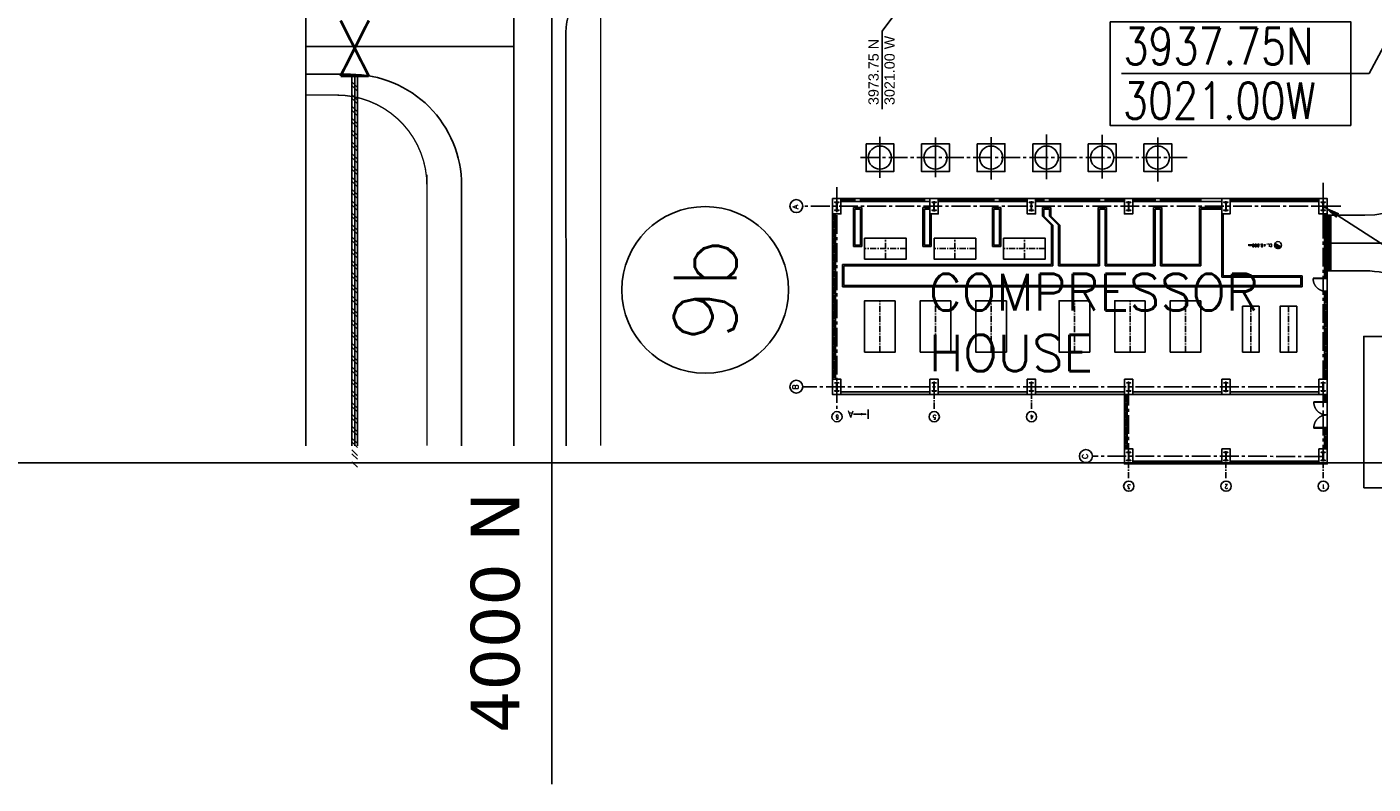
# Model space of a CAD drawing. Header units: inches. Extents: x 0 to 1544102, y 0 to 23144100.
# Tile 173 of 184: x 1095409 to 1192287, y 633731 to 688229. Entities that reach past the tile are written whole.
import ezdxf
from ezdxf.enums import TextEntityAlignment as Align

# ---------------------------------------------------------------- set-up
doc = ezdxf.new("R2010")
doc.units = ezdxf.units.IN
doc.header["$LTSCALE"] = 1800
doc.header["$MEASUREMENT"] = 0
for name, pattern in [('CENTER', [2, 1.25, -0.25, 0.25, -0.25]), ('CENTER2', [1.125, 0.75, -0.125, 0.125, -0.125]), ('CENTRE', [1.5, 0.75, -0.25, 0.25, -0.25]), ('CONTINOUS', [0])]:
    doc.linetypes.add(name, pattern=pattern)
doc.layers.get('0').update_dxf_attribs({"color": 253})
for name, color, linetype in [('1', 7, 'Continuous'), ('Road', 3, 'Continuous'), ('ROAD BOP', 40, 'Continuous'), ('Road Sides', 11, 'Continuous')]:
    doc.layers.add(name, color=color, linetype=linetype)
doc.layers.add('WALL', color=6, linetype='Continuous', lineweight=18)
doc.styles.add('ARIAL', font='arial.ttf')
doc.styles.add('ROMANS', font='romans.shx')
doc.styles.add('ROMANT', font='romant')
doc.styles.get("Standard").update_dxf_attribs({"font": 'arial.ttf'})
doc.styles.add('style2', font='romant.shx', dxfattribs={"height": 1000})
doc.dimstyles.new('Diagonal_-_2_5mm_Arial_2', dxfattribs={"dimscale": 304.8, "dimtxt": 245.883234, "dimasz": 0.984252, "dimexe": 0.787402, "dimexo": 0.492126, "dimgap": 0.574147, "dimtad": 1, "dimdec": 0, "dimzin": 0, "dimdsep": 46, "dimtxsty": 'ARIAL', "dimblk1": 'OBLIQUE', "dimblk2": 'OBLIQUE', "dimsah": 1, "dimcen": 0.09, "dimdle": 0.787402, "dimclrd": 256, "dimclre": 256, "dimazin": 0, "dimtfac": 1, "dimtdec": 0, "dimtix": 1, "dimtmove": 0, "dimatfit": 3, "dimfxl": 1, "dimtvp": 1, "dimtolj": 1, "dimtzin": 0, "dimarcsym": 2})
doc.dimstyles.new('SSS', dxfattribs={"dimscale": 100, "dimtxt": 2.5, "dimasz": 3, "dimexe": 0.5, "dimexo": 0.5, "dimgap": 1, "dimtad": 1, "dimdec": 0, "dimdsep": 46, "dimtxsty": 'ROMANS', "dimcen": 4, "dimdle": 1.5, "dimclrd": 1, "dimclre": 1, "dimclrt": 3, "dimadec": 0, "dimazin": 0, "dimtfac": 0.2, "dimtdec": 0, "dimtix": 1, "dimtmove": 0, "dimatfit": 3, "dimfxl": 1, "dimtolj": 1, "dimtzin": 0, "dimarcsym": 0})
pattern_1 = [(90, (-4852992.37, 4308589.59), (-125, 8e-15), []), (180, (-4852992.37, 4308589.6), (-3e-14, -250), [125, -125]), (180, (-4852992.37, 4308714.6), (-3e-14, -250), [-125, 125])]

# ---------------------------------------------------------------- blocks, each defined once
blk = doc.blocks.new('_Oblique')
at = {"color": 0, "linetype": 'ByBlock', "lineweight": -2}
blk.add_line((-0.5, -0.5), (0.5, 0.5), dxfattribs=at)
blk = doc.blocks.new('A$C4A43794D')
at = {"linetype": 'Continuous'}
h = blk.add_hatch(color=1, dxfattribs=at)
h.paths.add_polyline_path([(300, 850), (150, 850), (150, 830), (288, 830), (288, 270), (150, 270), (150, 250), (300, 250)])
h.paths.add_polyline_path([(450, 850), (300, 850), (300, 250), (450, 250), (450, 270), (313, 270), (313, 830), (450, 830)])
at = {"color": 1}
blk.add_line((300, 174), (300, 921), dxfattribs=at)
at = {"color": 1, "linetype": 'Continuous'}
blk.add_lwpolyline([(0, 0), (600, 0), (600, 1100), (0, 1100)], close=True, dxfattribs=at)
for points in [[(313, 830), (450, 830), (450, 850), (150, 850), (150, 830), (288, 830)], [(288, 270), (150, 270), (150, 250), (450, 250), (450, 270), (313, 270)], [(288, 830), (288, 270)], [(313, 270), (313, 830)]]:
    blk.add_lwpolyline(points, dxfattribs=at)
blk = doc.blocks.new('COMPRESSOR HOUSE')
at = {"linetype": 'Continuous', "ltscale": 0.2}
h = blk.add_hatch(dxfattribs=at)
h.set_pattern_fill('BRICK', color=256, scale=500, angle=90)
h.set_pattern_definition(pattern_1)
h.paths.add_polyline_path([(-5030758, 4225074), (-5030758, 4225274), (-5042658, 4225274), (-5042658, 4225074)])
h = blk.add_hatch(dxfattribs=at)
h.set_pattern_fill('BRICK', color=256, scale=500, angle=90)
h.set_pattern_definition(pattern_1)
h.paths.add_polyline_path([(-5043758, 4196674), (-5043758, 4190274), (-5043558, 4190274), (-5043558, 4196674)])
h.paths.add_polyline_path([(-5043758, 4203674), (-5043758, 4197274), (-5043558, 4197274), (-5043558, 4203674)])
h.paths.add_polyline_path([(-5043758, 4210674), (-5043758, 4204274), (-5043558, 4204274), (-5043558, 4210674)])
h.paths.add_polyline_path([(-5043758, 4217674), (-5043758, 4211274), (-5043558, 4211274), (-5043558, 4217674)])
h.paths.add_polyline_path([(-5043758, 4224674), (-5043758, 4218274), (-5043558, 4218274), (-5043558, 4224674)])
h = blk.add_hatch(dxfattribs=at)
h.set_pattern_fill('BRICK', color=256, scale=500, angle=90)
h.set_pattern_definition(pattern_1)
h.paths.add_polyline_path([(-5029858, 4218674), (-5029658, 4218674), (-5029658, 4223274), (-5029858, 4223274)])
h.paths.add_polyline_path([(-5029658, 4224674), (-5029858, 4224674), (-5029858, 4223674), (-5029658, 4223674)])
h = blk.add_hatch(dxfattribs=at)
h.set_pattern_fill('BRICK', color=256, scale=500, angle=90)
h.set_pattern_definition(pattern_1)
h.paths.add_polyline_path([(-5029658, 4209674), (-5029858, 4209674), (-5029858, 4206074), (-5029658, 4206074)])
h.paths.add_polyline_path([(-5029658, 4210674), (-5029858, 4210674), (-5029858, 4210074), (-5029658, 4210074)])
h.paths.add_polyline_path([(-5029658, 4213274), (-5029858, 4213274), (-5029858, 4211274), (-5029658, 4211274)])
h.paths.add_polyline_path([(-5029858, 4213674), (-5029658, 4213674), (-5029658, 4217674), (-5029858, 4217674)])
h = blk.add_hatch(dxfattribs=at)
h.set_pattern_fill('BRICK', color=256, scale=500, angle=90)
h.set_pattern_definition(pattern_1)
h.paths.add_polyline_path([(-5029858, 4201674), (-5029858, 4198774), (-5029658, 4198774), (-5029658, 4201674)])
h.paths.add_polyline_path([(-5029858, 4203674), (-5029858, 4202074), (-5029658, 4202074), (-5029658, 4203674)])
h.paths.add_polyline_path([(-5029858, 4205674), (-5029858, 4204274), (-5029658, 4204274), (-5029658, 4205674)])
h = blk.add_hatch(dxfattribs=at)
h.set_pattern_fill('BRICK', color=256, scale=500, angle=90)
h.set_pattern_definition(pattern_1)
h.paths.add_polyline_path([(-5048758, 4196674), (-5048758, 4190274), (-5048558, 4190274), (-5048558, 4196674)])
h.paths.add_polyline_path([(-5048758, 4203674), (-5048758, 4197274), (-5048558, 4197274), (-5048558, 4203674)])
h = blk.add_hatch(dxfattribs=at)
h.set_pattern_fill('BRICK', color=256, scale=500, angle=90)
h.set_pattern_definition(pattern_1)
h.paths.add_polyline_path([(-5047658, 4204274), (-5047658, 4204074), (-5043758, 4204074), (-5043758, 4204274)])
h = blk.add_hatch(dxfattribs=at)
h.set_pattern_fill('BRICK', color=256, scale=500, angle=90)
h.set_pattern_definition(pattern_1)
h.paths.add_polyline_path([(-5029658, 4196674), (-5029858, 4196674), (-5029858, 4190274), (-5029658, 4190274)])
h = blk.add_hatch()
h.set_pattern_fill('ANSI31', color=256, angle=270)
h.set_pattern_definition([(315, (-5047126.94563, 4452454.14751), (0.08838834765, 0.08838834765), [])])
h.paths.add_polyline_path([(-5033129, 4193008), (-5032880, 4193439, 0.131652), (-5033005, 4193472, 0.767327)])
h = blk.add_hatch(dxfattribs=at)
h.set_pattern_fill('BRICK', color=256, scale=500, angle=90)
h.set_pattern_definition(pattern_1)
h.paths.add_polyline_path([(-5047658, 4189874), (-5047658, 4189674), (-5046203, 4189674), (-5046203, 4189727), (-5046173, 4189727), (-5046173, 4189874)])
h.paths.add_polyline_path([(-5044288, 4189874), (-5044288, 4189727), (-5044264, 4189727), (-5044258, 4189727), (-5044258, 4189674), (-5043758, 4189674), (-5043758, 4189874)])
h = blk.add_hatch(dxfattribs=at)
h.set_pattern_fill('BRICK', color=256, scale=500, angle=90)
h.set_pattern_definition(pattern_1)
h.paths.add_polyline_path([(-5042658, 4189874), (-5042658, 4189674), (-5036366, 4189674), (-5036366, 4189874)])
h.paths.add_polyline_path([(-5035394, 4189874), (-5035394, 4189751), (-5035358, 4189751), (-5035358, 4189674), (-5034858, 4189674), (-5034858, 4189874)])
at = {"linetype": 'CENTER2'}
for p, q in [((-5043208, 4189974), (-5043208, 4227418)), ((-5030206, 4189034), (-5030208, 4227438)), ((-5028824, 4224973), (-5044951, 4224974)), ((-5026708, 4223262), (-5026708, 4199761)), ((-5048208, 4189974), (-5048206, 4206566)), ((-5043208, 4203974), (-5048206, 4203974)), ((-5029150, 4189974), (-5048206, 4189974))]:
    blk.add_line(p, q, dxfattribs=at)
at = {"linetype": 'Continuous', "ltscale": 0.2}
for p, q in [((-5042658, 4225274), (-5030758, 4225274)), ((-5042658, 4225074), (-5030758, 4225074)), ((-5029658, 4189674), (-5029658, 4225274)), ((-5043758, 4204274), (-5043758, 4224674)), ((-5043558, 4218274), (-5043558, 4224674)), ((-5029858, 4218274), (-5029858, 4224674)), ((-5043558, 4211274), (-5043558, 4217674)), ((-5029858, 4211274), (-5029858, 4217674)), ((-5043558, 4204274), (-5043558, 4210674)), ((-5029858, 4204274), (-5029858, 4210674)), ((-5048758, 4190274), (-5048758, 4203674)), ((-5048558, 4197274), (-5048558, 4203674)), ((-5047658, 4204274), (-5043758, 4204274)), ((-5047658, 4204074), (-5043758, 4204074)), ((-5043758, 4190274), (-5043758, 4203674)), ((-5043558, 4197274), (-5043558, 4203674)), ((-5029858, 4197274), (-5029858, 4203674)), ((-5048558, 4190274), (-5048558, 4196674)), ((-5043558, 4190274), (-5043558, 4196674)), ((-5029858, 4190274), (-5029858, 4196674)), ((-5047658, 4189874), (-5046173, 4189874)), ((-5047658, 4189674), (-5034858, 4189674)), ((-5044288, 4189874), (-5043758, 4189874)), ((-5042658, 4189874), (-5036324, 4189874)), ((-5035417, 4189674), (-5036366, 4189674)), ((-5035394, 4189874), (-5030758, 4189874)), ((-5030858, 4189674), (-5030758, 4189674))]:
    blk.add_line(p, q, dxfattribs=at)
at = {"linetype": 'CONTINOUS', "ltscale": 0.2}
for p, q in [((-5036008, 4191474), (-5036008, 4224573)), ((-5036008, 4224573), (-5034406, 4224573)), ((-5035908, 4224473), (-5034508, 4224474)), ((-5035906, 4191574), (-5035908, 4224473)), ((-5034507, 4209423), (-5034508, 4224474)), ((-5034406, 4209523), (-5034406, 4224573)), ((-5033108, 4223774), (-5030308, 4223774)), ((-5033108, 4223174), (-5033108, 4223774)), ((-5033108, 4223174), (-5030308, 4223174)), ((-5033008, 4223674), (-5030408, 4223674)), ((-5033008, 4223274), (-5033008, 4223674)), ((-5033008, 4223274), (-5030408, 4223274)), ((-5030408, 4223274), (-5030408, 4223674)), ((-5030308, 4223174), (-5030308, 4223774)), ((-5033108, 4218774), (-5030308, 4218774)), ((-5033108, 4218174), (-5033108, 4218774)), ((-5033108, 4218174), (-5030758, 4218174)), ((-5033008, 4218674), (-5030408, 4218674)), ((-5033008, 4218274), (-5033008, 4218674)), ((-5033008, 4218274), (-5030408, 4218274)), ((-5030408, 4218274), (-5030408, 4218674)), ((-5030308, 4218274), (-5030308, 4218774)), ((-5033108, 4213174), (-5033108, 4213774)), ((-5033108, 4213774), (-5030308, 4213774)), ((-5033008, 4213274), (-5033008, 4213674)), ((-5033008, 4213674), (-5030408, 4213674)), ((-5033008, 4213274), (-5030408, 4213274)), ((-5030408, 4213274), (-5030408, 4213674)), ((-5030308, 4213174), (-5030308, 4213774)), ((-5033108, 4213174), (-5030308, 4213174)), ((-5034507, 4209423), (-5031576, 4209423)), ((-5034406, 4209523), (-5031576, 4209523)), ((-5031576, 4209523), (-5030925, 4210174)), ((-5031576, 4209423), (-5030925, 4210074)), ((-5031576, 4209023), (-5030925, 4209674)), ((-5031576, 4208923), (-5030925, 4209574)), ((-5030925, 4210174), (-5030307, 4210174)), ((-5030925, 4210074), (-5030407, 4210074)), ((-5030925, 4209674), (-5030407, 4209674)), ((-5030925, 4209574), (-5030307, 4209574)), ((-5030407, 4209674), (-5030407, 4210074)), ((-5030307, 4209574), (-5030307, 4210174)), ((-5034507, 4206073), (-5034507, 4209023)), ((-5034507, 4209023), (-5031576, 4209023)), ((-5034406, 4206174), (-5034406, 4208923)), ((-5034406, 4208923), (-5031576, 4208923)), ((-5034507, 4206073), (-5030407, 4206074)), ((-5034507, 4205673), (-5030407, 4205674)), ((-5034507, 4202073), (-5034507, 4205673)), ((-5034406, 4206174), (-5030307, 4206174)), ((-5034406, 4202174), (-5034406, 4205574)), ((-5034406, 4205574), (-5034406, 4205574)), ((-5034406, 4205574), (-5034406, 4205574)), ((-5034406, 4205574), (-5030307, 4205574)), ((-5030407, 4205674), (-5030407, 4206074)), ((-5030307, 4205574), (-5030307, 4206174)), ((-5034507, 4202073), (-5030407, 4202074)), ((-5034507, 4201673), (-5030407, 4201674)), ((-5034507, 4198774), (-5034507, 4201673)), ((-5034406, 4202174), (-5030307, 4202174)), ((-5030407, 4201674), (-5030407, 4202074)), ((-5030307, 4201574), (-5030307, 4202174)), ((-5034406, 4198874), (-5034406, 4201574)), ((-5034406, 4201574), (-5030307, 4201574)), ((-5030407, 4198774), (-5034507, 4198774)), ((-5030307, 4198874), (-5034406, 4198874)), ((-5030407, 4197274), (-5030407, 4198774)), ((-5030307, 4197274), (-5030307, 4198874)), ((-5030206, 4197274), (-5035307, 4197274)), ((-5035306, 4191574), (-5035307, 4197274)), ((-5035206, 4191474), (-5035207, 4197174)), ((-5030758, 4197174), (-5035207, 4197174)), ((-5035206, 4191474), (-5036008, 4191474)), ((-5035306, 4191574), (-5035906, 4191574))]:
    blk.add_line(p, q, dxfattribs=at)
at = {"linetype": 'CENTER', "ltscale": 0.2}
for p, q in [((-5033258, 4219974), (-5033258, 4222974)), ((-5040708, 4221874), (-5037008, 4221874)), ((-5034008, 4221474), (-5032508, 4221474)), ((-5044791, 4217974), (-5043508, 4217974)), ((-5040708, 4217874), (-5037008, 4217874)), ((-5033258, 4214974), (-5033258, 4217974)), ((-5034008, 4216474), (-5032508, 4216474)), ((-5040708, 4213874), (-5037008, 4213874)), ((-5033258, 4209974), (-5033258, 4212974)), ((-5034008, 4211474), (-5032508, 4211474)), ((-5044791, 4210974), (-5043508, 4210974)), ((-5040708, 4207874), (-5037008, 4207874)), ((-5049791, 4203974), (-5048508, 4203974)), ((-5040708, 4203874), (-5037008, 4203874)), ((-5040708, 4199874), (-5037008, 4199874)), ((-5049791, 4196974), (-5048508, 4196974)), ((-5040708, 4195174), (-5037408, 4195174)), ((-5040708, 4192474), (-5037408, 4192474)), ((-5049791, 4189974), (-5048508, 4189974))]:
    blk.add_line(p, q, dxfattribs=at)
for p, q in [((-5044831, 4222716), (-5045507, 4222716)), ((-5032880, 4193439), (-5033129, 4193008))]:
    blk.add_line(p, q)
at = {"ltscale": 0.5}
for p, q in [((-5025217, 4221874), (-5028167, 4221874)), ((-5025260, 4217874), (-5028111, 4217874)), ((-5025223, 4213874), (-5028271, 4213874)), ((-5025037, 4209874), (-5028262, 4209874)), ((-5025055, 4205874), (-5028199, 4205874)), ((-5025263, 4201874), (-5028428, 4201874))]:
    blk.add_line(p, q, dxfattribs=at)
at = {"linetype": 'Continuous', "ltscale": 0.2}
for points in [[(-5042658, 4225074), (-5042658, 4225274), (-5030758, 4225274), (-5030758, 4225074)], [(-5037008, 4220774), (-5040708, 4220774), (-5040708, 4222974), (-5037008, 4222974)], [(-5032508, 4222974), (-5032508, 4219974), (-5034008, 4219974), (-5034008, 4222974)], [(-5029658, 4223274), (-5029858, 4223274), (-5029858, 4223674), (-5029658, 4223674)], [(-5037008, 4216774), (-5040708, 4216774), (-5040708, 4218974), (-5037008, 4218974)], [(-5029658, 4218274), (-5029858, 4218274), (-5029858, 4218674), (-5029658, 4218674)], [(-5032508, 4217974), (-5032508, 4214974), (-5034008, 4214974), (-5034008, 4217974)], [(-5037008, 4212774), (-5040708, 4212774), (-5040708, 4214974), (-5037008, 4214974)], [(-5029658, 4213274), (-5029858, 4213274), (-5029858, 4213674), (-5029658, 4213674)], [(-5032508, 4212974), (-5032508, 4209974), (-5034008, 4209974), (-5034008, 4212974)], [(-5029658, 4209674), (-5029858, 4209674), (-5029858, 4210074), (-5029658, 4210074)], [(-5037008, 4206774), (-5040708, 4206774), (-5040708, 4208974), (-5037008, 4208974)], [(-5029658, 4205674), (-5029858, 4205674), (-5029858, 4206074), (-5029658, 4206074)], [(-5037008, 4202774), (-5040708, 4202774), (-5040708, 4204974), (-5037008, 4204974)], [(-5029658, 4201674), (-5029858, 4201674), (-5029858, 4202074), (-5029658, 4202074)], [(-5037008, 4198774), (-5040708, 4198774), (-5040708, 4200974), (-5037008, 4200974)], [(-5029858, 4198774), (-5029658, 4198774), (-5029658, 4197274), (-5029858, 4197274)], [(-5037408, 4194574), (-5040708, 4194574), (-5040708, 4195774), (-5037408, 4195774)], [(-5037408, 4191874), (-5040708, 4191874), (-5040708, 4193074), (-5037408, 4193074)]]:
    blk.add_lwpolyline(points, close=True, dxfattribs=at)
at = {"ltscale": 60}
blk.add_lwpolyline([(-5045169, 4222891), (-5045169, 4223777)], dxfattribs=at)
at = {"linetype": 'Continuous'}
for points in [[(-5025708, 4222874), (-5025708, 4220874), (-5027708, 4220874), (-5027708, 4222874)], [(-5025708, 4218874), (-5025708, 4216874), (-5027708, 4216874), (-5027708, 4218874)], [(-5025708, 4214874), (-5025708, 4212874), (-5027708, 4212874), (-5027708, 4214874)], [(-5025708, 4210874), (-5025708, 4208874), (-5027708, 4208874), (-5027708, 4210874)], [(-5025708, 4206874), (-5025708, 4204874), (-5027708, 4204874), (-5027708, 4206874)], [(-5025708, 4202874), (-5025708, 4200874), (-5027708, 4200874), (-5027708, 4202874)]]:
    blk.add_lwpolyline(points, close=True, dxfattribs=at)
for points in [[(-5046143, 4190640), (-5046143, 4189697), (-5046173, 4189697), (-5046173, 4190640), (-5046143, 4190640)], [(-5046149, 4190640), (-5046126, 4190640), (-5046102, 4190640), (-5046078, 4190640), (-5046060, 4190640), (-5046037, 4190634), (-5046013, 4190634), (-5045989, 4190628), (-5045972, 4190622), (-5045948, 4190622), (-5045924, 4190616), (-5045906, 4190610), (-5045883, 4190604), (-5045859, 4190598), (-5045841, 4190587), (-5045817, 4190581), (-5045800, 4190575), (-5045776, 4190563), (-5045758, 4190557), (-5045734, 4190545), (-5045717, 4190533), (-5045699, 4190527), (-5045681, 4190515), (-5045657, 4190504), (-5045640, 4190492), (-5045622, 4190480), (-5045604, 4190462), (-5045586, 4190450), (-5045568, 4190438), (-5045551, 4190421), (-5045533, 4190409), (-5045515, 4190391), (-5045503, 4190373), (-5045485, 4190361), (-5045468, 4190344), (-5045456, 4190326), (-5045438, 4190308), (-5045426, 4190290), (-5045414, 4190272), (-5045396, 4190255), (-5045385, 4190237), (-5045373, 4190219), (-5045361, 4190201), (-5045349, 4190177), (-5045343, 4190160), (-5045331, 4190142), (-5045319, 4190118), (-5045313, 4190100), (-5045302, 4190083), (-5045296, 4190059), (-5045284, 4190035), (-5045278, 4190017), (-5045272, 4189994), (-5045266, 4189976), (-5045260, 4189952), (-5045254, 4189928), (-5045248, 4189911), (-5045248, 4189887), (-5045242, 4189863), (-5045236, 4189845), (-5045236, 4189822), (-5045236, 4189798), (-5045230, 4189774), (-5045230, 4189751), (-5045230, 4189727)], [(-5044311, 4190640), (-5044335, 4190640), (-5044359, 4190640), (-5044383, 4190640), (-5044400, 4190640), (-5044424, 4190634), (-5044448, 4190634), (-5044472, 4190628), (-5044489, 4190622), (-5044513, 4190622), (-5044537, 4190616), (-5044555, 4190610), (-5044578, 4190604), (-5044602, 4190598), (-5044620, 4190587), (-5044643, 4190581), (-5044661, 4190575), (-5044685, 4190563), (-5044703, 4190557), (-5044726, 4190545), (-5044744, 4190533), (-5044762, 4190527), (-5044780, 4190515), (-5044804, 4190504), (-5044821, 4190492), (-5044839, 4190480), (-5044857, 4190462), (-5044875, 4190450), (-5044892, 4190438), (-5044910, 4190421), (-5044928, 4190409), (-5044946, 4190391), (-5044958, 4190373), (-5044975, 4190361), (-5044993, 4190344), (-5045005, 4190326), (-5045023, 4190308), (-5045035, 4190290), (-5045047, 4190272), (-5045064, 4190255), (-5045076, 4190237), (-5045088, 4190219), (-5045100, 4190201), (-5045112, 4190177), (-5045118, 4190160), (-5045130, 4190142), (-5045141, 4190118), (-5045147, 4190100), (-5045159, 4190083), (-5045165, 4190059), (-5045177, 4190035), (-5045183, 4190017), (-5045189, 4189994), (-5045195, 4189976), (-5045201, 4189952), (-5045207, 4189928), (-5045213, 4189911), (-5045213, 4189887), (-5045219, 4189863), (-5045224, 4189845), (-5045224, 4189822), (-5045224, 4189798), (-5045230, 4189774)], [(-5044317, 4190640), (-5044317, 4189697), (-5044288, 4189697), (-5044288, 4190640), (-5044317, 4190640)], [(-5035400, 4190699), (-5035423, 4190699), (-5035447, 4190699), (-5035465, 4190699), (-5035489, 4190693), (-5035512, 4190693), (-5035536, 4190693), (-5035560, 4190687), (-5035583, 4190681), (-5035607, 4190676), (-5035631, 4190676), (-5035649, 4190670), (-5035672, 4190664), (-5035696, 4190652), (-5035714, 4190646), (-5035738, 4190640), (-5035761, 4190628), (-5035779, 4190622), (-5035803, 4190610), (-5035821, 4190604), (-5035844, 4190593), (-5035862, 4190581), (-5035886, 4190569), (-5035904, 4190557), (-5035921, 4190545), (-5035939, 4190527), (-5035963, 4190515), (-5035981, 4190504), (-5035998, 4190486), (-5036016, 4190474), (-5036034, 4190456), (-5036046, 4190438), (-5036064, 4190427), (-5036081, 4190409), (-5036099, 4190391), (-5036111, 4190373), (-5036129, 4190355), (-5036141, 4190338), (-5036158, 4190320), (-5036170, 4190296), (-5036182, 4190278), (-5036194, 4190261), (-5036206, 4190237), (-5036218, 4190219), (-5036230, 4190201), (-5036236, 4190177), (-5036247, 4190160), (-5036259, 4190136), (-5036265, 4190112), (-5036271, 4190094), (-5036283, 4190071), (-5036289, 4190047), (-5036295, 4190029), (-5036301, 4190006), (-5036307, 4189982), (-5036313, 4189958), (-5036313, 4189934), (-5036319, 4189917), (-5036324, 4189893), (-5036324, 4189869), (-5036324, 4189845), (-5036330, 4189822), (-5036330, 4189798), (-5036330, 4189774), (-5036330, 4189751)], [(-5035417, 4189751), (-5035417, 4190699)], [(-5035394, 4189751), (-5035394, 4190699)], [(-5046203, 4189674), (-5046173, 4189674), (-5046173, 4189727), (-5046203, 4189727), (-5046203, 4189674)], [(-5044294, 4189674), (-5044264, 4189674), (-5044264, 4189727), (-5044294, 4189727), (-5044294, 4189674)], [(-5044288, 4189674), (-5044258, 4189674), (-5044258, 4189727), (-5044288, 4189727), (-5044288, 4189674)], [(-5036366, 4189674), (-5036366, 4189874)], [(-5036330, 4189751), (-5036366, 4189751)], [(-5036330, 4189751), (-5036330, 4189721), (-5036307, 4189721)], [(-5036307, 4189674), (-5036307, 4189721)], [(-5035388, 4189751), (-5035388, 4189721), (-5035417, 4189721)], [(-5035417, 4189751), (-5035358, 4189751), (-5035358, 4189674), (-5035417, 4189674)], [(-5035358, 4189751), (-5035358, 4189674), (-5035358, 4189751)]]:
    blk.add_lwpolyline(points, dxfattribs=at)
at = {"linetype": 'ByBlock'}
for centre in [(-5043194, 4227888), (-5030197, 4227888), (-5048194, 4207047)]:
    blk.add_circle(centre, 467, dxfattribs=at)
for centre, radius in [((-5045353, 4224962), 369), ((-5045353, 4217962), 369), ((-5045353, 4210962), 369), ((-5050353, 4203962), 369), ((-5050353, 4196962), 369), ((-5033005, 4193224), 249), ((-5050353, 4189962), 369)]:
    blk.add_circle(centre, radius)
at = {"linetype": 'Continuous'}
for centre in [(-5026708, 4221874), (-5026708, 4217874), (-5026708, 4213874), (-5026708, 4209874), (-5026708, 4205874), (-5026708, 4201874)]:
    blk.add_circle(centre, 835, dxfattribs=at)
at = {"ltscale": 60}
blk.add_solid([(-5045257, 4223241), (-5045169, 4222716), (-5045082, 4223241)], dxfattribs=at)
at = {"layer": 'WALL', "linetype": 'Continuous', "ltscale": 2}
for p, q in [((-5034858, 4189874), (-5034858, 4189411)), ((-5030858, 4189778), (-5034858, 4189778)), ((-5030858, 4189735), (-5034858, 4189735)), ((-5030858, 4189699), (-5034858, 4189699)), ((-5030858, 4189655), (-5034858, 4189655)), ((-5030858, 4189612), (-5034858, 4189612)), ((-5030858, 4189576), (-5034858, 4189576)), ((-5030858, 4189533), (-5034858, 4189533)), ((-5030858, 4189533), (-5034858, 4189533)), ((-5030858, 4189533), (-5034858, 4189533)), ((-5030858, 4189490), (-5034858, 4189490)), ((-5030858, 4189454), (-5034858, 4189454)), ((-5030858, 4189411), (-5034858, 4189411)), ((-5030858, 4189874), (-5030858, 4189411))]:
    blk.add_line(p, q, dxfattribs=at)
at = {"linetype": 'Continuous', "xscale": -1, "rotation": 90}
for p in [(-5042658, 4225274), (-5042658, 4218274), (-5029658, 4218274), (-5042658, 4211274), (-5029658, 4211274), (-5047658, 4204274), (-5042658, 4204274), (-5029658, 4204274), (-5047658, 4197274), (-5042658, 4197274), (-5029658, 4197274), (-5047658, 4190274), (-5042658, 4190274), (-5029658, 4190274)]:
    blk.add_blockref('A$C4A43794D', p, dxfattribs=at)
at = {"linetype": 'Continuous', "rotation": 270}
blk.add_blockref('A$C4A43794D', (-5030758, 4225274), dxfattribs=at)
at = {"style": 'ROMANT'}
for s, p in [('B', (-5043396, 4227747)), ('A', (-5030399, 4227747)), ('C', (-5048396, 4206906))]:
    blk.add_text(s, height=400, dxfattribs=at).set_placement(p)
at = {"linetype": 'Continuous', "style": 'ROMANS', "width": 0.9}
for s, p in [('6', (-5045223, 4224817)), ('5', (-5045223, 4217817)), ('4', (-5045223, 4210817)), ('3', (-5050223, 4203817)), ('2', (-5050223, 4196817)), ('1', (-5050223, 4189817))]:
    blk.add_text(s, height=315, rotation=90, dxfattribs=at).set_placement(p)
at = {"style": 'ROMANT'}
blk.add_text('A', height=500, rotation=90, dxfattribs=at).set_placement((-5044922, 4223958), align=Align.CENTER)
at = {"insert": (-5033031, 4193639), "char_height": 210, "width": 1854.71, "attachment_point": 4, "rotation": 90, "style": 'style2'}
blk.add_mtext('\\A1;EL.+0.000m', dxfattribs=at)
blk = doc.blocks.new('A$C6CC2746C')
at = {"layer": 'ROAD BOP', "ltscale": 100}
blk.add_arc((1097, -38357), 4000, 180, 270.01182, dxfattribs=at)
at = {"color": 7, "insert": (6310, -20588), "char_height": 737.6, "width": 6885, "attachment_point": 1, "rotation": 180, "line_spacing_factor": 0.938532, "style": 'ARIAL', "bg_fill": 2}
blk.add_mtext('3973.75 N\\P3021.00 W', dxfattribs=at)
at = {"color": 3, "linetype": 'ByBlock'}
blk.add_line((6619, -19597), (983, -19597), dxfattribs=at)
at = {"ltscale": 500}
blk.add_leader([(-2400, -17111), (983, -19597), (1145, -19597)], dimstyle='Diagonal_-_2_5mm_Arial_2', override={"dimtad": 0}, dxfattribs=at)
blk = doc.blocks.new('key plan')
blk.add_line((-255480, 19793), (-255480, -385146))
at = {"ltscale": 100}
for p, q in [((-225500, 17709), (-225500, 2750)), ((-254236, 2750), (-35136, 2750)), ((-239652, -55500), (-239652, -69250))]:
    blk.add_line(p, q, dxfattribs=at)
at = {"linetype": 'ByBlock'}
for p, q in [((-255786, 13997), (-255386, 14397)), ((-255211, 13997), (-254811, 14397)), ((-254934, 13997), (-254534, 14397)), ((-254359, 13997), (-253959, 14397)), ((-254236, 14397), (-227631, 14397)), ((-254236, 14197), (-227631, 14197)), ((-254236, 13997), (-227631, 13997)), ((-254082, 13997), (-253682, 14397)), ((-253507, 13997), (-253107, 14397)), ((-253230, 13997), (-252830, 14397)), ((-252655, 13997), (-252255, 14397)), ((-252378, 13997), (-251978, 14397)), ((-251803, 13997), (-251403, 14397)), ((-251526, 13997), (-251126, 14397)), ((-250951, 13997), (-250551, 14397)), ((-250674, 13997), (-250274, 14397)), ((-250099, 13997), (-249699, 14397)), ((-249822, 13997), (-249422, 14397)), ((-249247, 13997), (-248847, 14397)), ((-248970, 13997), (-248570, 14397)), ((-248395, 13997), (-247995, 14397)), ((-248118, 13997), (-247718, 14397)), ((-247543, 13997), (-247143, 14397)), ((-247266, 13997), (-246866, 14397)), ((-246691, 13997), (-246291, 14397)), ((-246414, 13997), (-246014, 14397)), ((-245839, 13997), (-245439, 14397)), ((-245562, 13997), (-245162, 14397)), ((-244987, 13997), (-244587, 14397)), ((-244710, 13997), (-244310, 14397)), ((-244135, 13997), (-243735, 14397)), ((-243858, 13997), (-243458, 14397)), ((-243283, 13997), (-242883, 14397)), ((-243006, 13997), (-242606, 14397)), ((-242431, 13997), (-242031, 14397)), ((-242154, 13997), (-241754, 14397)), ((-241579, 13997), (-241179, 14397)), ((-241302, 13997), (-240902, 14397)), ((-240727, 13997), (-240327, 14397)), ((-240451, 13997), (-240051, 14397)), ((-239875, 13997), (-239475, 14397)), ((-239599, 13997), (-239199, 14397)), ((-239003, 13997), (-238603, 14397)), ((-238726, 13997), (-238326, 14397)), ((-238151, 13997), (-237751, 14397)), ((-237874, 13997), (-237474, 14397)), ((-237299, 13997), (-236899, 14397)), ((-237022, 13997), (-236622, 14397)), ((-236447, 13997), (-236047, 14397)), ((-236171, 13997), (-235771, 14397)), ((-235595, 13997), (-235195, 14397)), ((-235319, 13997), (-234919, 14397)), ((-234743, 13997), (-234343, 14397)), ((-234467, 13997), (-234067, 14397)), ((-233891, 13997), (-233491, 14397)), ((-233615, 13997), (-233215, 14397)), ((-233039, 13997), (-232639, 14397)), ((-232763, 13997), (-232363, 14397)), ((-232187, 13997), (-231787, 14397)), ((-231911, 13997), (-231511, 14397)), ((-231335, 13997), (-230935, 14397)), ((-231059, 13997), (-230659, 14397)), ((-230483, 13997), (-230083, 14397)), ((-230207, 13997), (-229807, 14397)), ((-229631, 13997), (-229231, 14397)), ((-229355, 13997), (-228955, 14397)), ((-228722, 13997), (-228322, 14397)), ((-228446, 13997), (-228046, 14397))]:
    blk.add_line(p, q, dxfattribs=at)
at = {"linetype": 'CENTRE', "ltscale": 500}
blk.add_line((-254236, 0), (-35136, 0), dxfattribs=at)
at = {"color": 3, "linetype": 'ByBlock'}
for p, q in [((-237000, -54865), (-237000, -56782)), ((-238298, -55500), (-235325, -55500))]:
    blk.add_line(p, q, dxfattribs=at)
at = {"linetype": 'ByBlock', "const_width": 202}
for points in [[(-227630, 15213), (-227630, 13182)], [(-223630, 15213), (-227630, 13182)], [(-227630, 15213), (-223630, 13182)]]:
    blk.add_lwpolyline(points, dxfattribs=at)
at = {"linetype": 'ByBlock'}
blk.add_lwpolyline([(-257272, -58417), (-246373, -58417), (-246373, -64214), (-257272, -64214)], close=True, dxfattribs=at)
at = {"color": 1}
blk.add_circle((-243025, -11026, -5236), 6000, dxfattribs=at)
at = {"layer": '1', "color": 161, "linetype": 'ByBlock'}
blk.add_lwpolyline([(-223723, -40167), (-223723, -57485), (-231180, -57485), (-231180, -40167)], close=True, dxfattribs=at)
at = {"layer": 'Road', "ltscale": 100}
for p, q in [((-227500, 17709), (-227500, 14497)), ((-254236, 6500), (-235501, 6500)), ((-254236, -1014), (-224353, -1008)), ((-241652, -55600), (-241652, -58500)), ((-237652, -55600), (-237652, -58500))]:
    blk.add_line(p, q, dxfattribs=at)
for centre, radius, start, end in [((-235500, 14500), 8000, 270, 0), ((-248652, -58500, 0), 7000, 270, 0), ((-230652, -58500, 0), 7000, 180, 270)]:
    blk.add_arc(centre, radius, start, end, dxfattribs=at)
at = {"layer": 'Road Sides', "color": 161, "linetype": 'ByBlock'}
blk.add_line((-227451, -56691), (-227451, -40983), dxfattribs=at)
at = {"layer": 'Road Sides', "color": 74, "ltscale": 100, "const_width": 100}
for points in [[(-229000, 17709), (-229000, 15497)], [(-254236, 9000), (-234738, 9000)], [(-254236, -3500), (-220796, -3500)]]:
    blk.add_lwpolyline(points, dxfattribs=at)
blk.add_lwpolyline([(-235500, 9000, 0.414214), (-229000, 15500)], format="xyb", dxfattribs=at)
at = {"ltscale": 100}
blk.add_blockref('COMPRESSOR HOUSE', (4793206, -4245474), dxfattribs=at)
at = {"color": 3, "style": 'ROMANS'}
blk.add_text('9b', height=4500, dxfattribs=at).set_placement((-243025, -11026, -5236), align=Align.MIDDLE_CENTER)
at = {"layer": '1', "color": 2, "style": 'ROMANS', "width": 0.8}
for s, p in [('3021.00W', (-230716, -41094, 0)), ('3937.75N', (-226794, -41129, 0))]:
    blk.add_text(s, height=2625, rotation=270, dxfattribs=at).set_placement(p)
at = {"layer": '1', "color": 3, "linetype": 'ByBlock', "insert": (-274914, 5847, 0), "char_height": 3500, "width": 51196.16, "attachment_point": 1}
blk.add_mtext('{\\fVerdana|b0|i0|c0|p34;4000 N}', dxfattribs=at)
at = {"layer": '1', "color": 2, "insert": (-241876, -27128), "char_height": 2625, "width": 2625, "attachment_point": 1, "rotation": 270, "style": 'ROMANS'}
blk.add_mtext('COMPRESSOR HOUSE', dxfattribs=at)
at = {"linetype": 'ByBlock'}
for points in [[(-237000, -55500), (-240751, -61315), (-246373, -61315)], [(-221000, -62250), (-227451, -58810), (-227451, -56691)]]:
    blk.add_leader(points, dimstyle='SSS', override={"dimscale": 5000, "dimasz": 0.25, "dimgap": 1, "dimtad": 0, "dimfxl": 0.18, "dimarcsym": 1}, dxfattribs=at)
at = {"ltscale": 100, "rotation": 180}
blk.add_blockref('A$C6CC2746C', (-223406, -43361), dxfattribs=at)
blk.add_lwpolyline([(-255480, 121324), (78806, 121324), (78806, -410907), (-255480, -410907)], close=True)
blk.add_lwpolyline([(-254236, 17709), (-35136, 17709), (-35136, -385146), (-254236, -385146)])
at = {"layer": '1', "color": 8, "linetype": 'CENTRE', "ltscale": 500}
blk.add_line((-278592, 0), (14439, 0), dxfattribs=at)

msp = doc.modelspace()

# ---------------------------------------------------------------- block references
at = {"rotation": 89.99999999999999}
msp.add_blockref('key plan', (1133194.68, 912322.72), dxfattribs=at)

doc.saveas('drawing.dxf')
